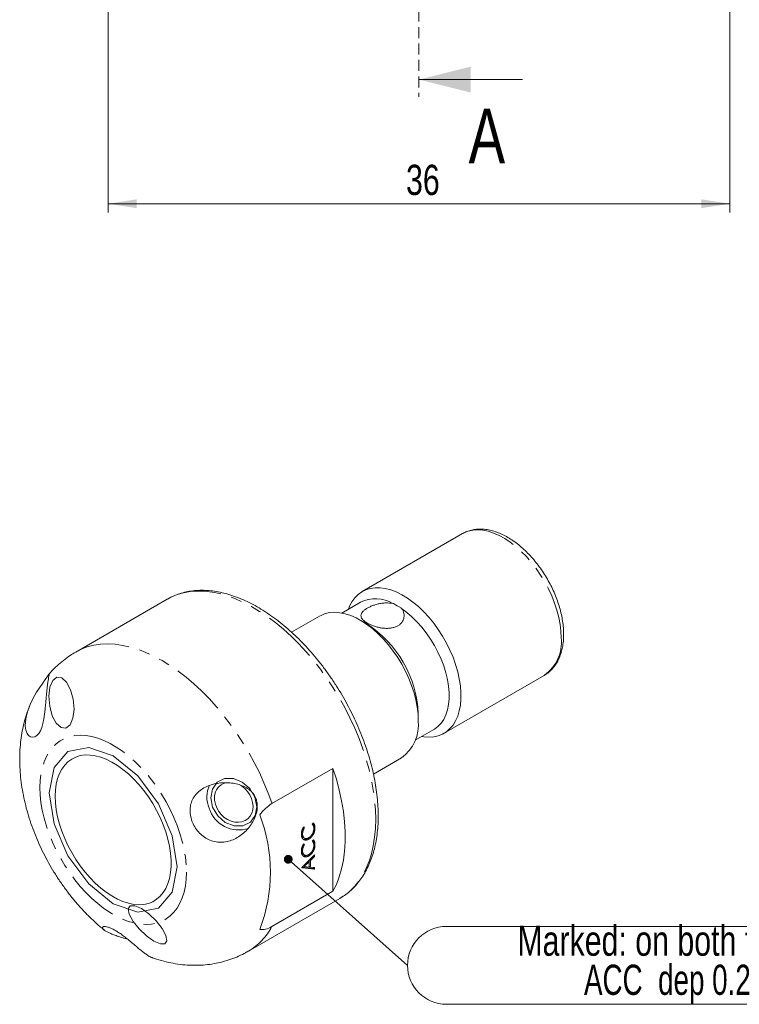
# Model space of a CAD drawing. Header units: millimetres. Extents: x 15 to 589, y 5 to 415.
# Tile 8 of 15: x 237 to 320, y 179 to 293. Entities that reach past the tile are written whole.
import ezdxf

# ---------------------------------------------------------------- set-up
doc = ezdxf.new("R2010")
doc.units = ezdxf.units.MM
doc.linetypes.add('HIDDEN', pattern=[1.905, 1.27, -0.635])
doc.linetypes.add('PHANTOM', pattern=[12.7, 6.35, -1.27, 1.27, -1.27, 1.27, -1.27])
doc.styles.add('SLDTEXTSTYLE0', font='TXT', dxfattribs={"width": 0.75})
doc.styles.add('SLDTEXTSTYLE2', font='TXT', dxfattribs={"width": 0.6875})
doc.dimstyles.new('SLDDIMSTYLE0', dxfattribs={"dimtxt": 3.5, "dimasz": 3.302, "dimexe": 0, "dimexo": 0.0625, "dimgap": 0.875, "dimtad": 1, "dimlfac": 0.5, "dimrnd": 1e-09, "dimzin": 12, "dimdsep": 46, "dimtxsty": 'SLDTEXTSTYLE0', "dimsah": 1, "dimcen": 0.09, "dimadec": 0, "dimazin": 3, "dimtfac": 1, "dimtofl": 0, "dimtmove": 0, "dimatfit": 3, "dimfxl": 0, "dimfrac": 2, "dimtolj": 1, "dimtzin": 12, "dimarcsym": 0})
doc.dimstyles.new('SLDDIMSTYLE12', dxfattribs={"dimtxt": 0.18, "dimasz": 1.016, "dimexe": 0, "dimexo": 0.0625, "dimgap": 0, "dimtad": 0, "dimtih": 1, "dimtoh": 1, "dimdec": 0, "dimrnd": 1e-09, "dimzin": 0, "dimdsep": 46, "dimtxsty": 'Standard', "dimblk1": 'DOT', "dimblk2": 'DOT', "dimsah": 1, "dimcen": 0.09, "dimadec": 0, "dimazin": 0, "dimtfac": 1.016, "dimtdec": 0, "dimtofl": 0, "dimtmove": 0, "dimatfit": 3, "dimldrblk": 'DOT', "dimfxl": 0, "dimfrac": 2, "dimtolj": 1, "dimtzin": 0, "dimarcsym": 0})

# ---------------------------------------------------------------- blocks, each defined once
blk = doc.blocks.new('_D')
at = {"color": 7, "linetype": 'Continuous', "lineweight": 0}
for p, q in [((247.06, 327.18), (247.06, 270.88)), ((319.06, 324.94), (319.06, 270.88)), ((319.06, 271.88), (247.06, 271.88))]:
    blk.add_line(p, q, dxfattribs=at)
for points in [[(247.06, 271.88), (250.36, 271.37), (250.36, 272.39)], [(319.06, 271.88), (315.76, 272.39), (315.76, 271.37)]]:
    blk.add_solid(points, dxfattribs=at)
at = {"color": 7, "linetype": 'Continuous', "lineweight": 0, "insert": (281.56, 276.39), "char_height": 3.5, "attachment_point": 1, "style": 'SLDTEXTSTYLE0'}
blk.add_mtext('36', dxfattribs=at)
blk = doc.blocks.new('SW_NOTE_9')
at = {"color": 0, "linetype": 'Continuous', "lineweight": 0}
for p, q in [((4.51, 4.51), (56.3, 4.51)), ((56.3, -4.51), (4.51, -4.51))]:
    blk.add_line(p, q, dxfattribs=at)
for centre, start, end in [((4.51, 0), 90, 270), ((56.3, 0), 270, 90)]:
    blk.add_arc(centre, 4.51, start, end, dxfattribs=at)
at = {"color": 0, "linetype": 'Continuous', "lineweight": 0, "char_height": 3.5, "attachment_point": 2}
for s, insert, style in [('Marked: on both faces', (30.09, 4.61), 'SLDTEXTSTYLE0'), ('ACC  dep 0.2', (30.1, 0.08), 'SLDTEXTSTYLE2')]:
    blk.add_mtext(s, dxfattribs=dict(at, insert=insert, style=style))
blk = doc.blocks.new('_DOT')
at = {"color": 0, "linetype": 'ByBlock', "lineweight": -2}
blk.add_line((-0.5, 0), (-1, 0), dxfattribs=at)
at = {"color": 0, "linetype": 'ByBlock', "const_width": 0.5}
blk.add_lwpolyline([(-0.25, 0, 1), (0.25, 0, 1)], format="xyb", close=True, dxfattribs=at)

msp = doc.modelspace()

# ---------------------------------------------------------------- linework, layer by layer
at = {"color": 7, "linetype": 'HIDDEN', "lineweight": 0}
msp.add_line((283.0603927, 383.7762226), (283.0603927, 284.2497171), dxfattribs=at)
at = {"color": 7, "linetype": 'Continuous', "lineweight": 0}
msp.add_line((295.0603927, 286.2497171), (283.0603927, 286.2497171), dxfattribs=at)
at = {"color": 7, "linetype": 'Continuous', "lineweight": 15}
for p, q in [((288.0886151, 233.6800602), (288.1214208, 233.6987381)), ((288.0886151, 233.6800602), (276.4920625, 226.9855129)), ((253.9058749, 226.0996775), (243.2992734, 219.9766168)), ((253.9058749, 226.0996775), (253.932166, 226.1147762)), ((276.2900955, 225.743117), (274.1231258, 224.4921521)), ((271.5423155, 224.1280848), (268.3091228, 222.2616023)), ((276.9698378, 223.2603039), (276.2805196, 223.6583675)), ((285.9662928, 210.5738868), (297.5628453, 217.2684341)), ((297.5856507, 217.2817269), (297.5628453, 217.2684341)), ((282.9792676, 212.0545382), (282.9792689, 212.8505367)), ((282.6224349, 209.7693215), (284.7894046, 211.0202864)), ((277.7857449, 205.851357), (281.0165458, 207.7164587)), ((273.097449, 206.508445), (266.026382, 202.4264049)), ((273.097449, 206.508445), (273.097449, 192.2715698)), ((269.6808996, 199.7132369), (269.805626, 199.681373)), ((270.7074889, 200.0327044), (270.8259189, 200.1969762)), ((270.8730852, 199.6943479), (271.0145063, 199.6127073)), ((269.4339415, 198.9982286), (269.5753626, 198.916588)), ((269.6351881, 198.5170158), (269.8119652, 198.4149646)), ((270.1601093, 198.4026571), (270.3015304, 198.3210164)), ((270.7603825, 198.9977488), (270.8585992, 198.9410495)), ((269.6808996, 197.7633095), (269.805626, 197.7314456)), ((270.7074889, 198.082777), (270.8259189, 198.2470489)), ((270.8730852, 197.7444205), (271.0145063, 197.6627798)), ((269.4339415, 197.0483013), (269.5753626, 196.9666606)), ((269.4794199, 195.0302451), (270.9761289, 196.4780087)), ((269.6351881, 196.5670884), (269.8119652, 196.4650372)), ((270.1601093, 196.4527297), (270.3015304, 196.371089)), ((270.9761289, 196.3156301), (270.4772262, 195.8326961)), ((270.7603825, 197.0478214), (270.8585992, 196.9911221)), ((270.8710015, 196.3763189), (270.9761289, 196.3156301)), ((270.9761289, 196.4780087), (270.9761289, 196.3156301)), ((269.4794199, 194.9904295), (269.4794199, 195.0302451)), ((270.9761289, 194.8493761), (269.4794199, 194.9904295)), ((270.8347078, 194.9310167), (269.5062655, 195.0562123)), ((269.654897, 195.1999837), (269.7603524, 195.1391056)), ((270.3429061, 195.7025288), (269.7603524, 195.1391056)), ((269.7603524, 195.1391056), (270.3429061, 195.084521)), ((270.2373994, 195.7634366), (270.3429061, 195.7025288)), ((270.335805, 195.8586241), (270.335805, 195.7066283)), ((270.3429061, 195.084521), (270.3429061, 195.7025288)), ((270.3429068, 195.1495853), (270.4772262, 195.0720444)), ((270.3718748, 195.8935141), (270.4772262, 195.8326961)), ((270.4772262, 195.8326961), (270.4772262, 195.0720444)), ((270.4772262, 195.0720444), (270.9761289, 195.0252573)), ((270.8347078, 195.0385196), (270.8347078, 194.9310167)), ((270.9761289, 195.0252573), (270.9761289, 194.8493761)), ((270.8347078, 194.9310167), (270.9761289, 194.8493761)), ((266.026382, 188.1895297), (273.097449, 192.2715698)), ((263.2976475, 185.3346633), (273.904249, 191.457724))]:
    msp.add_line(p, q, dxfattribs=at)
at = {"color": 1, "linetype": 'PHANTOM', "lineweight": 0, "flags": 128}
for points in [[(288.1214208, 233.6987381), (288.2630352, 233.7735956), (288.7578405, 233.9700183), (289.2906267, 234.0871179), (289.8564192, 234.1238018), (290.4499354, 234.0797268), (291.0656337, 233.9553052), (291.6977656, 233.751698), (292.3404289, 233.4708066), (292.9876234, 233.1152532), (293.6333063, 232.6883581), (294.2714491, 232.1941065), (294.8960936, 231.6371136), (295.5014077, 231.0225796), (296.0817399, 230.3562425), (296.6316713, 229.6443232), (297.1460677, 228.8934692), (297.6201265, 228.1106907), (298.0494212, 227.3032965), (298.4299433, 226.4788255), (298.7581408, 225.6449745), (299.0309495, 224.8095291), (299.2458207, 223.9802907), (299.4007499, 223.1650005), (299.4942895, 222.3712714), (299.5255671, 221.6065136)], [(253.932166, 226.1147762), (254.3268541, 226.3230546), (255.0354487, 226.618721), (255.7828282, 226.8363779), (256.5657237, 226.9750734), (257.3807127, 227.0341995), (258.2242305, 227.0135005), (259.0925896, 226.9130657), (259.9819925, 226.7333322), (260.8885498, 226.4750882), (261.8082974, 226.1394632), (262.7372136, 225.7279242), (263.6712367, 225.2422683), (264.6062821, 224.6846239), (265.5382614, 224.0574258), (266.4630991, 223.3634175), (267.3767509, 222.6056348), (268.2752222, 221.7873907), (269.1545836, 220.9122616), (270.0109905, 219.9840761), (270.8406979, 219.0068926), (271.6400768, 217.9849842), (272.4056328, 216.9228183), (273.1340186, 215.8250398), (273.8220475, 214.6964504), (274.4667125, 213.5419838), (275.0651945, 212.3666886), (275.614875, 211.175704), (276.1133523, 209.9742376), (276.5584454, 208.7675442), (276.948209, 207.5608992), (277.2809373, 206.3595796), (277.5551776, 205.1688376), (277.7697287, 203.9938809), (277.923653, 202.8398471), (278.0162773, 201.7117827), (278.0471973, 200.6146198)], [(243.2982158, 219.9760068), (243.925002, 220.2952277), (244.6423447, 220.5670529), (245.3972303, 220.7611946), (246.1863839, 220.8768096), (247.0063838, 220.9133971), (247.8536737, 220.8707986), (248.7245781, 220.7491985), (249.6153198, 220.5491239), (250.5220358, 220.2714436), (251.4407937, 219.9173602), (252.3676085, 219.4884106), (253.2984605, 218.9864559), (254.2293125, 218.4136717), (255.1561273, 217.7725438), (256.0748851, 217.065852), (256.9816011, 216.2966602), (257.8723428, 215.4683064), (258.7432472, 214.5843817), (259.5905371, 213.64872), (260.410537, 212.6653808), (261.1996906, 211.6386284), (261.9545763, 210.5729143), (262.6719189, 209.4728629), (263.3486076, 208.3432443), (263.9817073, 207.1889583), (264.5684724, 206.0150096), (265.1063584, 204.8264916), (265.593032, 203.628558), (266.026382, 202.4264049)], [(256.1268874, 194.4915587), (256.0963191, 193.6782354), (256.0048341, 192.9060658), (255.8530922, 192.1806129), (255.6421861, 191.507104), (255.3736363, 190.8903913), (255.0493762, 190.3349188), (254.6717437, 189.8446882), (254.243458, 189.4232322), (253.7676063, 189.0735871), (253.2476169, 188.7982713), (252.6872357, 188.5992698), (252.0905008, 188.4780158), (251.4617113, 188.4353827), (250.805398, 188.4716781), (250.1262896, 188.5866398), (249.4292788, 188.7794411), (248.7193879, 189.0486907), (248.0017315, 189.3924505), (247.2814804, 189.8082426), (246.563824, 190.2930713), (245.853933, 190.8434443), (245.1569223, 191.4553945), (244.4778139, 192.1245146), (243.8215005, 192.8459825), (243.1927111, 193.6146005), (242.5959762, 194.4248299), (242.035595, 195.2708338), (241.5156056, 196.1465165), (241.0397539, 197.0455683), (240.6114681, 197.9615125), (240.2338357, 198.8877483), (239.9095756, 199.8176035), (239.6410258, 200.7443772), (239.4301196, 201.6613932), (239.2783778, 202.5620434), (239.1868928, 203.4398394), (239.1563245, 204.2884561), (239.1868928, 205.1017794), (239.2783778, 205.8739491), (239.4301196, 206.5994019), (239.6410258, 207.2729108), (239.9095756, 207.8896235), (240.2338357, 208.4450961), (240.6114681, 208.9353266), (241.0397539, 209.3567827), (241.5156056, 209.7064277), (242.035595, 209.9817435), (242.5959762, 210.180745), (243.1927111, 210.301999), (243.8215005, 210.3446321), (244.4778139, 210.3083367), (245.1569223, 210.193375), (245.853933, 210.0005737), (246.563824, 209.7313241), (247.2814804, 209.3875643), (248.0017315, 208.9717722), (248.7193879, 208.4869435), (249.4292788, 207.9365705), (250.1262896, 207.3246203), (250.805398, 206.6555002), (251.4617113, 205.9340323), (252.0905008, 205.1654143), (252.6872357, 204.3551849), (253.2476169, 203.5091811), (253.7676063, 202.6334983), (254.243458, 201.7344465), (254.6717437, 200.8185023), (255.0493762, 199.8922666), (255.3736363, 198.9624113), (255.6421861, 198.0356376), (255.8530922, 197.1186216), (256.0048341, 196.2179714), (256.0963191, 195.3401754), (256.1268874, 194.4915587)], [(278.0471973, 200.6146198), (278.0162773, 199.5531563), (277.923653, 198.5320336), (277.7697287, 197.5557169), (277.5551776, 196.6284758), (277.2809373, 195.7543649), (276.948209, 194.9372053), (276.5584454, 194.1805716), (276.1133523, 193.4877717), (275.614875, 192.8618351), (275.0651945, 192.3054981), (274.4667125, 191.8211955), (273.904249, 191.457724)]]:
    msp.add_lwpolyline(points, dxfattribs=at)
at = {"color": 7, "linetype": 'Continuous', "lineweight": 15, "flags": 128}
for points in [[(274.8861718, 224.9326494), (275.0239584, 225.2793755), (275.296767, 225.7998427), (275.6249645, 226.2547649), (276.0054867, 226.6398944), (276.4347813, 226.9516355), (276.9088402, 227.1870773), (277.4232365, 227.344022), (277.973168, 227.4210039), (278.5535001, 227.4173038), (279.1588143, 227.3329569), (279.7834587, 227.1687507), (280.4216015, 226.9262183), (281.0672845, 226.6076238), (281.714479, 226.2159423), (282.3571423, 225.7548304), (282.9892741, 225.2285937), (283.6049724, 224.6421452), (284.1984886, 224.0009609), (284.7642811, 223.311027), (285.2970673, 222.5787855), (285.7918726, 221.8110728), (286.2440774, 221.0150569), (286.6494596, 220.19817), (287.0042336, 219.3680396), (287.3050877, 218.5324157), (287.5492128, 217.6991007), (287.734329, 216.8758752), (287.858709, 216.0704247), (287.9211904, 215.2902704), (287.9211904, 214.5426958), (287.858709, 213.8346809), (287.734329, 213.1728365), (287.5492128, 212.5633416), (287.3050877, 212.0118875), (287.0042336, 211.5236223), (286.6494596, 211.1031053), (286.2440774, 210.7542627), (285.7918726, 210.4803514), (285.2970673, 210.2839287), (284.7642811, 210.166829), (284.1984886, 210.1301452), (283.6049724, 210.1742201), (283.3854812, 210.2098186)], [(284.7894046, 211.0202864), (284.8553703, 211.0595682), (285.2613014, 211.3612901), (285.6175302, 211.7369141), (285.9203063, 212.1824857), (286.1664432, 212.6933146), (286.3533493, 213.2640236), (286.4790569, 213.8886051), (286.5422436, 214.560484), (286.5422436, 215.2725879), (286.4790569, 216.0174206), (286.3533493, 216.787141), (286.1664432, 217.5736472), (285.9203063, 218.3686597), (285.6175302, 219.1638091), (285.2613014, 219.9507261), (284.8553703, 220.7211261), (284.4040098, 221.4668994), (283.9119714, 222.1801961), (283.3844344, 222.8535068), (282.8269526, 223.4797441), (282.2453938, 224.0523163), (281.6458802, 224.5651943), (281.0347227, 225.0129815)], [(282.9792676, 212.0545382), (282.94799, 212.819296), (282.8544503, 213.613025), (282.6995211, 214.4283153), (282.4846499, 215.2575537), (282.2118413, 216.0929991), (281.8836438, 216.92685), (281.5031216, 217.7513211), (281.073827, 218.5587153), (280.5997681, 219.3414937), (280.0853718, 220.0923478), (279.5354403, 220.8042671), (278.9551082, 221.4706042), (278.349794, 222.0851382), (277.7251496, 222.6421311), (277.0870068, 223.1363827), (276.4413238, 223.5632778), (275.7941293, 223.9188312), (275.151466, 224.1997226), (274.5193342, 224.4033298), (273.9036359, 224.5277514), (273.3101197, 224.5718264), (272.7443272, 224.5351425), (272.211541, 224.4180429), (271.7167357, 224.2216202), (271.5423155, 224.1280848)], [(240.2071564, 217.4203567), (240.2028196, 217.4172723), (240.0586418, 217.2131094), (239.7580656, 216.7853909), (239.394633, 216.2688206), (239.0879903, 215.815791), (238.7737678, 215.3206863), (238.3819815, 214.6334276), (238.0305832, 213.9054075), (237.7542304, 213.1845337), (237.5569445, 212.4542524), (237.4735729, 211.9001225), (237.4625707, 211.3736382), (237.5276583, 210.9228793), (237.6715644, 210.5432989), (237.8495378, 210.3048286), (238.0734154, 210.1548398), (238.3039477, 210.1083235), (238.5489696, 210.1547666), (238.7863096, 210.2934646), (239.0118056, 210.5275897), (239.2078163, 210.8439223), (239.3768072, 211.2482527), (239.5093981, 211.7077867), (239.6167061, 212.2361289), (239.6970344, 212.7801204), (239.7630995, 213.3624798), (239.8136299, 213.8965651), (239.8136298, 213.8965651)], [(240.9240917, 203.2679458), (240.9554516, 202.5011704), (241.0492382, 201.7053469), (241.2045757, 200.8879058), (241.4200146, 200.056479), (241.6935424, 199.2188299), (242.0226059, 198.3827786), (242.4041323, 197.5561319), (242.8345597, 196.7466075), (243.3098691, 195.9617637), (243.8256227, 195.2089284), (244.3770052, 194.4951311), (244.9588687, 193.8270355), (245.5657798, 193.21088), (246.1920724, 192.6524177), (246.831899, 192.1568617), (247.4792856, 191.7288401), (248.1281878, 191.3723488), (248.7725468, 191.0907158), (249.4063465, 190.8865716), (250.0236694, 190.761822), (250.6187517, 190.7176309), (251.186037, 190.754411), (251.7202289, 190.8718202), (252.2163398, 191.068761), (252.6697378, 191.3433949), (253.0761892, 191.693158), (253.4318994, 192.1147848), (253.7335476, 192.6043379), (253.9783168, 193.1572472), (254.1639216, 193.7683502), (254.2886295, 194.4319409), (254.3512756, 195.1418241), (254.3512756, 195.8913711), (254.2886295, 196.6735838), (254.1639216, 197.4811593), (253.9783168, 198.306557), (253.7335476, 199.1420708), (253.4318994, 199.9798996), (253.0761892, 200.8122206), (252.6697378, 201.6312624), (252.2163398, 202.4293785), (251.7202289, 203.1991168), (251.186037, 203.9332907), (250.6187517, 204.6250447), (250.0236694, 205.2679209), (249.4063465, 205.8559171), (248.7725468, 206.3835424), (248.1281878, 206.8458706), (247.4792856, 207.2385857), (246.831899, 207.5580208), (246.1920724, 207.8011929), (245.5657798, 207.9658327), (244.9588687, 208.0504019), (244.3770052, 208.0541115), (243.8256227, 207.9769269), (243.3098691, 207.819568), (242.8345597, 207.5835048), (242.4041323, 207.2709412), (242.0226059, 206.8847956), (241.6935424, 206.4286729), (241.4200146, 205.9068322), (241.2045757, 205.3241459), (241.0492382, 204.6860536), (240.9554516, 203.9985139), (240.9240917, 203.2679458)], [(273.097449, 192.2715698), (273.4942181, 193.078689), (273.8278196, 193.9515469), (274.096648, 194.8859433), (274.2994099, 195.8773801), (274.4351294, 196.9210862), (274.5031531, 198.012038), (274.5031531, 199.1449854), (274.4351294, 200.3144758), (274.2994099, 201.5148801), (274.096648, 202.7404208), (273.8278196, 203.9852), (273.4942181, 205.243226), (273.097449, 206.508445)], [(259.3913251, 203.2504318), (259.3940307, 202.8163209), (259.4767825, 202.3738105), (259.6365898, 201.9388935), (259.867676, 201.5272899), (260.1616892, 201.1538758), (260.5080039, 200.8321467), (260.894102, 200.5737319), (261.3060294, 200.3879703), (261.7288987, 200.2815759), (262.1474254, 200.2583945), (262.546483, 200.3192642), (262.9116492, 200.4619832), (263.2297252, 200.6813958), (263.4892148, 200.9695699), (263.6807406, 201.316091), (263.7973784, 201.7084352), (263.8349144, 202.1324217), (263.7919915, 202.5727258), (263.6701594, 203.0134351), (263.4738243, 203.4386209), (263.2100805, 203.8329151), (262.8884605, 204.1820677), (262.5205887, 204.4734588), (262.3644274, 204.5708218)]]:
    msp.add_lwpolyline(points, dxfattribs=at)
at = {"color": 7, "linetype": 'Continuous', "lineweight": 0, "flags": 128}
for points in [[(242.7086723, 215.6161424), (243.0109206, 214.5191578), (243.1056785, 213.3594278), (242.9785198, 212.313511), (242.6488034, 211.5406386), (242.1667257, 211.1584735), (241.6056785, 211.2251969), (241.0510762, 211.7306507), (240.587352, 212.5978841), (240.2851037, 213.6948688), (240.1903458, 214.8545987), (240.3175045, 215.9005155), (240.6472209, 216.6733879), (241.1292986, 217.055553), (241.6903458, 216.9888296), (242.2449481, 216.4833759), (242.7086723, 215.6161424)], [(240.2328946, 203.6669654), (240.7968492, 206.6153754), (242.4028559, 208.4637886), (244.8064149, 208.9308008), (247.6416059, 207.9453138), (250.476797, 205.6573589), (252.8803559, 202.4152565), (254.4863627, 198.7125875), (255.0503172, 195.1130494), (254.4863627, 192.1646395), (252.8803559, 190.3162263), (250.476797, 189.849214), (247.6416059, 190.8347011), (244.8064149, 193.1226559), (242.4028559, 196.3647583), (240.7968492, 200.0674274), (240.2328946, 203.6669654)], [(262.6694162, 199.8501797), (261.6503921, 199.8389187), (260.6250293, 200.2455593), (259.74943, 201.0081944), (259.1568962, 202.0107195), (258.9376358, 203.1005094), (259.1250293, 204.1116534), (259.6905477, 204.890214), (260.5480959, 205.3176624), (261.56712, 205.3289235), (262.5924828, 204.9222828), (263.4680821, 204.1596478), (264.0606159, 203.1571226), (264.2798763, 202.0673328), (264.0924828, 201.0561888), (263.5269644, 200.2776282), (262.6694162, 199.8501797)], [(249.5070637, 189.6082541), (249.3908897, 190.2356482), (249.6153539, 190.581091), (250.1462837, 190.5919922), (250.9028498, 190.2666921), (251.769872, 189.6547146), (252.6153539, 188.8492279), (253.3105786, 187.9728599), (253.7497044, 187.1590298), (253.8658785, 186.5316358), (253.6414143, 186.1861929), (253.1104845, 186.1752918), (252.3539184, 186.5005919), (251.4868962, 187.1125693), (250.6414143, 187.9180561), (249.9461896, 188.794424), (249.5070637, 189.6082541)]]:
    msp.add_lwpolyline(points, dxfattribs=at)
at = {"color": 7, "linetype": 'Continuous', "lineweight": 15}
for centre, radius, start, end in [((278.0225375, 222.2345979), 3.9129352, 58.881557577, 116.279310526), ((269.944901, 212.2654249), 13.0474941, 2.570277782, 57.424348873), ((278.2778223, 211.5686144), 4.7264902, 305.41125462, 5.900925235), ((261.6833328, 203.1783656), 3.1953587, 154.435340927, 203.285744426), ((261.1421126, 203.1600915), 1.7531167, 105.991912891, 177.046168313), ((262.1908656, 202.9773599), 3.6027485, 197.146936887, 288.126173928), ((247.6396539, 194.4915591), 18.2210448, 338.666495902, 21.333504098)]:
    msp.add_arc(centre, radius, start, end, dxfattribs=at)
at = {"color": 1, "linetype": 'PHANTOM', "lineweight": 0}
for centre, radius, start, end in [((294.8854873, 221.0903815), 4.6686971, 305.334911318, 6.347116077), ((259.5942504, 191.6059745), 7.2831595, 300.557987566, 332.024868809)]:
    msp.add_arc(centre, radius, start, end, dxfattribs=at)
at = {"color": 7, "linetype": 'Continuous', "lineweight": 15}
for points, knots in [([(299.8184587, 222.014717), (299.816745, 222.1459901), (299.8118233, 222.5229829), (299.757981, 223.163914), (299.6395621, 223.938416), (299.4643655, 224.7241813), (299.2355042, 225.5146387), (298.9550323, 226.3037948), (298.6256328, 227.0856095), (298.2501069, 227.8541503), (297.8314948, 228.6035525), (297.3730725, 229.3280381), (296.8783275, 230.0219684), (296.350903, 230.6798858), (295.7945312, 231.2965644), (295.2130426, 231.867016), (294.6103061, 232.3864525), (293.9902556, 232.8502711), (293.3569097, 233.2540025), (292.7145359, 233.5932295), (292.0680104, 233.8635622), (291.42303, 234.0608574), (290.786232, 234.1817817), (290.1651492, 234.2239617), (289.5670536, 234.1881003), (289.0011149, 234.0725617), (288.5190932, 233.9107703), (288.2444193, 233.7578321), (288.1323075, 233.6954084)], [0, 0, 0, 0, 0.0214062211, 0.061474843, 0.1014852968, 0.1414280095, 0.1812937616, 0.2210882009, 0.2608253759, 0.3005235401, 0.3402032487, 0.3798860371, 0.4195886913, 0.4593317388, 0.499137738, 0.5390283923, 0.5790232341, 0.6191365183, 0.6593718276, 0.6997130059, 0.7401015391, 0.7804020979, 0.8204360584, 0.859984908, 0.8988487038, 0.9369239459, 0.9742546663, 1, 1, 1, 1]), ([(278.3400902, 201.0228239), (278.3384762, 201.2073131), (278.3338129, 201.7403786), (278.2822842, 202.6430572), (278.1675296, 203.7350745), (277.9962252, 204.8460834), (277.7702852, 205.9713352), (277.4905752, 207.10671), (277.1584313, 208.247895), (276.7752797, 209.3906236), (276.3427169, 210.5306143), (275.8624987, 211.6636042), (275.3365168, 212.785343), (274.7668259, 213.8916235), (274.1556028, 214.9782783), (273.5051786, 216.0412007), (272.8179997, 217.0763539), (272.0966408, 218.0798011), (271.3437608, 219.0477131), (270.5621197, 219.9763926), (269.7545554, 220.8622684), (268.9239671, 221.7019015), (268.073328, 222.4920099), (267.2056467, 223.2294467), (266.3239827, 223.911232), (265.4314367, 224.5345203), (264.5311518, 225.0966293), (263.6263318, 225.5950166), (262.7203079, 226.0272756), (261.8165567, 226.3911688), (260.918739, 226.6846591), (260.0306853, 226.9060236), (259.1564112, 227.0538816), (258.3001046, 227.1273404), (257.4659878, 227.1261292), (256.6583464, 227.0503664), (255.880631, 226.9018023), (255.1379947, 226.6789603), (254.4872941, 226.4186244), (254.1024445, 226.2020994), (253.9385868, 226.1099094)], [0, 0, 0, 0, 0.01429516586, 0.04130465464, 0.06830058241, 0.09528051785, 0.12224176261, 0.14918365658, 0.17610697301, 0.20301340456, 0.22990518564, 0.25678502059, 0.28365575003, 0.31052044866, 0.33738216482, 0.36424407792, 0.39110858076, 0.417978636, 0.44485734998, 0.47174796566, 0.49865360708, 0.52557725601, 0.55252167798, 0.57948921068, 0.60648152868, 0.6334991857, 0.66054111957, 0.68760384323, 0.71468046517, 0.74175570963, 0.76880886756, 0.79581342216, 0.82273615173, 0.84953908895, 0.87618424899, 0.90264024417, 0.92889033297, 0.95493889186, 0.98081429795, 1, 1, 1, 1]), ([(280.0447763, 225.5844642), (279.7804802, 225.6486097), (279.4981682, 225.6726865), (279.055436, 225.6576052), (278.9080323, 225.6441019), (278.6132669, 225.6023329), (278.4645784, 225.5737217), (278.1736187, 225.5041075), (278.0323833, 225.4635083), (277.7580997, 225.3723078), (277.6236936, 225.3210819), (277.3714692, 225.2123468), (277.2536959, 225.1550442), (277.034686, 225.0350994), (276.9326528, 224.9717895), (276.7531969, 224.8442022), (276.6749351, 224.7796117), (276.5411573, 224.647956), (276.485837, 224.580727), (276.4023159, 224.4475939), (276.3733389, 224.3810261), (276.3412329, 224.2460996), (276.3384985, 224.1784147), (276.3694113, 223.9772597), (276.4437784, 223.8410481), (276.6888143, 223.5765655), (276.8631254, 223.4444905), (277.2841931, 223.2011673), (277.5360064, 223.0869027), (277.9416896, 222.9449118), (278.08414, 222.9015976), (278.3723151, 222.8276674), (278.5181034, 222.796864), (278.8132961, 222.7489174), (278.9637544, 222.7318202), (279.2577631, 222.7144847), (279.4024816, 222.7139518), (279.6875574, 222.7310339), (279.8283167, 222.748964), (280.0940422, 222.8034227), (280.2205184, 222.8399502), (280.4604369, 222.9329765), (280.5733848, 222.9896381), (280.776307, 223.1185981), (280.86766, 223.1913618), (281.1106718, 223.4343679), (281.2244178, 223.6224794), (281.3184338, 223.9261812), (281.3363201, 224.028801), (281.3462384, 224.2352339), (281.3380503, 224.3399513), (281.2737724, 224.6470708), (281.1796785, 224.8408575), (281.0347216, 225.0129809)], [0, 0, 0, 0, 0.0625, 0.0625, 0.09375, 0.09375, 0.125, 0.125, 0.15625, 0.15625, 0.1875, 0.1875, 0.21875, 0.21875, 0.25, 0.25, 0.28125, 0.28125, 0.3125, 0.3125, 0.34375, 0.34375, 0.375, 0.375, 0.4375, 0.4375, 0.5, 0.5, 0.5625, 0.5625, 0.59375, 0.59375, 0.625, 0.625, 0.65625, 0.65625, 0.6875, 0.6875, 0.71875, 0.71875, 0.75, 0.75, 0.78125, 0.78125, 0.8125, 0.8125, 0.875, 0.875, 0.90625, 0.90625, 0.9375, 0.9375, 1, 1, 1, 1]), ([(297.5877176, 217.289185), (297.7170582, 217.3688444), (298.0011385, 217.5438062), (298.3881174, 217.8918572), (298.7538268, 218.3121562), (299.068648, 218.7906518), (299.3322983, 219.3229677), (299.5421296, 219.9073253), (299.6959778, 220.5398303), (299.7899603, 221.2053895), (299.8171838, 221.7055565), (299.8182993, 221.9760465), (299.8184587, 222.014717)], [0, 0, 0, 0, 0.08970321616, 0.19702185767, 0.30480814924, 0.41389064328, 0.52483419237, 0.63784645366, 0.75276754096, 0.86916599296, 0.98129537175, 1, 1, 1, 1]), ([(243.300636, 219.9698744), (243.0817239, 219.8410348), (242.5860342, 219.5492991), (241.8632811, 219.0183362), (241.1337078, 218.3928676), (240.5824786, 217.856089), (240.2949324, 217.5134599), (240.2128037, 217.4155985)], [0, 0, 0, 0, 0.188937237, 0.4278165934, 0.6661706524, 0.9046520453, 1, 1, 1, 1]), ([(239.8136299, 213.8965651), (239.8310298, 214.0971423), (239.8663756, 214.5045912), (239.9151177, 215.0751446), (239.9651967, 215.6030339), (240.0179916, 216.0857318), (240.0746218, 216.5189187), (240.1346573, 216.900064), (240.1935033, 217.2055529), (240.228641, 217.3780126), (240.2423273, 217.4482899), (240.2278622, 217.4356217), (240.2245808, 217.4327479)], [0, 0, 0, 0, 0.0991461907, 0.2014038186, 0.3004672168, 0.4018928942, 0.5118527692, 0.6242414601, 0.7504654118, 0.8800375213, 0.9727863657, 1, 1, 1, 1]), ([(237.9379095, 213.6753755), (237.9235325, 213.6430698), (237.8639905, 213.5092766), (237.8188333, 213.3696294), (237.7845797, 213.2637014)], [0, 0, 0, 0, 0.2414601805, 1, 1, 1, 1]), ([(237.7464469, 213.1557227), (237.6812635, 212.9772202), (237.4974619, 212.4738865), (237.2679982, 211.6122881), (237.0510249, 210.5706661), (236.9023493, 209.4903332), (236.819372, 208.376373), (236.804497, 207.2331604), (236.8579181, 206.0668686), (236.9793117, 204.8843753), (237.1672579, 203.6931513), (237.4195703, 202.5001674), (237.733588, 201.3115064), (238.1066214, 200.1319656), (238.5360485, 198.9656217), (239.0194316, 197.8160195), (239.5545449, 196.6863534), (240.1393898, 195.5796185), (240.772167, 194.4987429), (241.4511925, 193.4467603), (242.1749671, 192.426776), (242.9420803, 191.4417833), (243.7516904, 190.4954417), (244.6018365, 189.5892555), (245.4952167, 188.7341002), (246.1560944, 188.1412181), (246.5279917, 187.8530154), (246.5786756, 187.8137378)], [0, 0, 0, 0, 0.02142776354, 0.06042113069, 0.10019575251, 0.14076259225, 0.18207949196, 0.22404802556, 0.26652306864, 0.30933485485, 0.35231454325, 0.39528869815, 0.43817361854, 0.48092590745, 0.52353527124, 0.56601608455, 0.60839949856, 0.65072764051, 0.69304954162, 0.73541548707, 0.77786469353, 0.82045194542, 0.86322991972, 0.90624586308, 0.94953686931, 0.99312264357, 1, 1, 1, 1]), ([(261.1635419, 204.8252133), (260.6757294, 204.8691522), (260.1898386, 204.8515897), (259.4635546, 204.7292239), (259.2205775, 204.6712011), (258.7555394, 204.5227381), (258.5311579, 204.4321416), (258.1005621, 204.2138031), (257.8965984, 204.0865819), (257.5277491, 203.8029248), (257.3604601, 203.6454097), (257.0634792, 203.2940549), (256.9393892, 203.1066518), (256.7394068, 202.7090227), (256.6628548, 202.4956403), (256.5634919, 202.0593999), (256.5395936, 201.8361132), (256.5416117, 201.3769519), (256.5679256, 201.1446909), (256.6664575, 200.6859776), (256.7398823, 200.4549443), (256.9289658, 200.0087953), (257.0436447, 199.7943767), (257.3142935, 199.383722), (257.4706535, 199.1882243), (257.8128132, 198.8362565), (258.0014687, 198.6762956), (258.4099661, 198.3982333), (258.6247035, 198.283264), (259.0761027, 198.1015691), (259.3149839, 198.0350404), (259.7936095, 197.9573818), (260.0356597, 197.9448736), (260.5257323, 197.9716716), (260.7658228, 198.0105274), (261.2369383, 198.1336192), (261.4698318, 198.2189795), (261.9131719, 198.4269809), (262.1249187, 198.549594), (262.5300524, 198.8292851), (262.7228063, 198.986369), (263.0792835, 199.3239012), (263.2446513, 199.5054082), (263.5494861, 199.8939144), (263.6882717, 200.1005826), (263.9294409, 200.5271417), (264.0331802, 200.748521), (264.2016078, 201.2099292), (264.2665527, 201.4525784), (264.3216038, 201.8182567), (264.3330734, 201.9408285), (264.340198, 202.1874651), (264.3356762, 202.312363), (264.3088239, 202.5564815), (264.286615, 202.6763286), (264.2233836, 202.9111973), (264.1817924, 203.027254), (264.0316141, 203.356855), (263.8964226, 203.5555841), (263.5751568, 203.90474), (263.3935163, 204.0521779), (262.9972189, 204.3076803), (262.7845949, 204.4138191), (262.3465891, 204.5883673), (262.1193336, 204.6577833), (261.6489716, 204.7655239), (261.4074482, 204.8032438), (261.1635419, 204.8252133)], [0, 0, 0, 0, 0.0625, 0.0625, 0.09375, 0.09375, 0.125, 0.125, 0.15625, 0.15625, 0.1875, 0.1875, 0.21875, 0.21875, 0.25, 0.25, 0.28125, 0.28125, 0.3125, 0.3125, 0.34375, 0.34375, 0.375, 0.375, 0.40625, 0.40625, 0.4375, 0.4375, 0.46875, 0.46875, 0.5, 0.5, 0.53125, 0.53125, 0.5625, 0.5625, 0.59375, 0.59375, 0.625, 0.625, 0.65625, 0.65625, 0.6875, 0.6875, 0.71875, 0.71875, 0.75, 0.75, 0.78125, 0.78125, 0.796875, 0.796875, 0.8125, 0.8125, 0.828125, 0.828125, 0.84375, 0.84375, 0.875, 0.875, 0.90625, 0.90625, 0.9375, 0.9375, 0.96875, 0.96875, 1, 1, 1, 1]), ([(266.0263823, 202.4264046), (265.7788664, 202.2835168), (265.5271949, 202.0935519), (265.1707745, 201.7619008), (265.0547534, 201.6433409), (264.8279811, 201.3910678), (264.7174053, 201.2573733), (264.6121687, 201.1203013)], [0, 0, 0, 0, 0.5, 0.5, 0.75, 0.75, 1, 1, 1, 1]), ([(273.9053158, 191.4624389), (273.927968, 191.4741908), (274.1741819, 191.6019258), (274.6075553, 191.9094942), (275.1984115, 192.3870712), (275.7404473, 192.934366), (276.2370408, 193.540741), (276.6851962, 194.2069685), (277.0835142, 194.9305183), (277.430086, 195.7092591), (277.723232, 196.5403113), (277.9613619, 197.4203836), (278.1436026, 198.3455487), (278.2680167, 199.3123023), (278.3309728, 200.2078208), (278.3374595, 200.7876661), (278.3400902, 201.0228239)], [0, 0, 0, 0, 0.00773146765, 0.08403594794, 0.16032294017, 0.23677841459, 0.3135894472, 0.39089243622, 0.46875944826, 0.54719719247, 0.62615696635, 0.7055529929, 0.78528281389, 0.86524478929, 0.94534968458, 1, 1, 1, 1]), ([(269.4410432, 198.8646669), (269.4416332, 198.8979343), (269.4427924, 198.9632907), (269.4531884, 199.0639882), (269.4702403, 199.1641404), (269.4903739, 199.2477784), (269.5102341, 199.3152032), (269.5271518, 199.3672085), (269.5472066, 199.4209202), (269.5690527, 199.4762548), (269.5933274, 199.533157), (269.6202298, 199.5918044), (269.6494368, 199.6520873), (269.6703182, 199.6926701), (269.6809005, 199.7132367)], [0, 0, 0, 0, 0.1264488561, 0.2484184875, 0.3659940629, 0.4811021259, 0.538568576, 0.59826958, 0.6597659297, 0.723178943, 0.7888441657, 0.8565142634, 0.9272838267, 1, 1, 1, 1]), ([(269.8056263, 199.6813725), (269.7872739, 199.6475895), (269.7512745, 199.5813219), (269.7042761, 199.4809326), (269.6644716, 199.3822926), (269.631968, 199.2853544), (269.606465, 199.1900802), (269.5886102, 199.096789), (269.5773559, 199.0048195), (269.5760325, 198.9462188), (269.5753633, 198.9165877)], [0, 0, 0, 0, 0.1339387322, 0.2627297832, 0.3881958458, 0.511066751, 0.6320772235, 0.7533917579, 0.8753041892, 1, 1, 1, 1]), ([(270.2955347, 198.4726624), (270.3095359, 198.4809922), (270.3371855, 198.4974419), (270.3780022, 198.5254485), (270.4177333, 198.5546265), (270.4561031, 198.5867637), (270.4935709, 198.6203191), (270.5296518, 198.6564848), (270.5646525, 198.6943685), (270.5982897, 198.7341483), (270.6302287, 198.7759856), (270.6610579, 198.8187763), (270.6894243, 198.8634754), (270.7163732, 198.9093191), (270.7415659, 198.9566156), (270.7644932, 199.0054799), (270.7864445, 199.0554758), (270.8055355, 199.1067563), (270.8235308, 199.1588108), (270.8382557, 199.2111589), (270.8513278, 199.2636948), (270.8616955, 199.3163482), (270.8702879, 199.3693253), (270.8757009, 199.4221218), (270.879548, 199.4752815), (270.8799722, 199.5099882), (270.8801868, 199.5275487)], [0, 0, 0, 0, 0.0437620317, 0.086421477, 0.128091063, 0.169031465, 0.2092901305, 0.2495196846, 0.2891132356, 0.3286673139, 0.3681138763, 0.40730593, 0.4463144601, 0.4852026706, 0.5248258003, 0.5647581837, 0.6053152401, 0.6468628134, 0.6889253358, 0.731281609, 0.7740656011, 0.817339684, 0.8616438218, 0.9067180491, 0.9528022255, 1, 1, 1, 1]), ([(270.8801868, 199.5275487), (270.8796702, 199.554052), (270.8786405, 199.6068771), (270.8702869, 199.6813698), (270.8568174, 199.7515196), (270.8377549, 199.8170045), (270.8135373, 199.8782277), (270.7834869, 199.9345589), (270.7486682, 199.9870533), (270.7213119, 200.0173806), (270.7074896, 200.0327041)], [0, 0, 0, 0, 0.1241691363, 0.2474888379, 0.3696796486, 0.4920669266, 0.6159420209, 0.7410748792, 0.8691726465, 1, 1, 1, 1]), ([(270.7709956, 200.1207928), (270.7966634, 200.0820238), (270.8681063, 199.9741152), (270.8711409, 199.8036006), (270.8730852, 199.6943479)], [0, 0, 0, 0, 0.3592766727, 1, 1, 1, 1]), ([(270.8259191, 200.1969758), (270.8349164, 200.1855063), (270.852513, 200.1630746), (270.8765293, 200.1280859), (270.8989692, 200.0943864), (270.9185814, 200.0606309), (270.9365973, 200.0280693), (270.9516693, 199.9952608), (270.9650966, 199.9635404), (270.979649, 199.9209492), (270.9937344, 199.8635513), (271.006042, 199.7881803), (271.0132118, 199.7039933), (271.0140665, 199.6437458), (271.0145069, 199.612707)], [0, 0, 0, 0, 0.0797660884, 0.1560040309, 0.2281824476, 0.2965365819, 0.3609179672, 0.422048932, 0.479339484, 0.5331580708, 0.6400462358, 0.7532735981, 0.8728891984, 1, 1, 1, 1]), ([(271.0145069, 199.612707), (271.0141063, 199.5833673), (271.0133225, 199.5259481), (271.0054358, 199.4381373), (270.9938129, 199.3521413), (270.9765702, 199.267188), (270.9548387, 199.1835688), (270.9275471, 199.101296), (270.8963491, 199.0201987), (270.8711674, 198.9674001), (270.8585997, 198.9410492)], [0, 0, 0, 0, 0.1406151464, 0.2751911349, 0.4042923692, 0.5288828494, 0.6497219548, 0.7679839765, 0.8842044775, 1, 1, 1, 1]), ([(270.3015312, 198.3210162), (270.2867348, 198.3126472), (270.2573109, 198.2960046), (270.2135837, 198.2743382), (270.1706464, 198.2553587), (270.1286545, 198.2395459), (270.0874877, 198.2260632), (270.047238, 198.2156296), (270.007909, 198.2083759), (269.9691009, 198.2030263), (269.9314203, 198.2015637), (269.8945033, 198.2024202), (269.8582988, 198.2056936), (269.8233603, 198.2126777), (269.7890299, 198.2220536), (269.7554393, 198.2339857), (269.7231321, 198.2495808), (269.6914088, 198.2669372), (269.6612227, 198.2872138), (269.6327466, 198.3097745), (269.6063771, 198.3348836), (269.581607, 198.3617532), (269.5592774, 198.391413), (269.5387191, 198.4230752), (269.5201249, 198.457072), (269.503408, 198.4932888), (269.4885548, 198.5316946), (269.4760977, 198.5726624), (269.4652391, 198.6157043), (269.45627, 198.6608844), (269.449295, 198.7083833), (269.4446575, 198.7584131), (269.4414713, 198.8103892), (269.4411864, 198.8465089), (269.4410432, 198.8646669)], [0, 0, 0, 0, 0.0319385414, 0.0635128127, 0.0945832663, 0.1252298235, 0.1554888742, 0.1854821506, 0.2152979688, 0.2451481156, 0.2750753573, 0.3049909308, 0.3349648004, 0.3653037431, 0.3958559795, 0.4269915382, 0.45845652, 0.4904961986, 0.5225576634, 0.5544093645, 0.5858240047, 0.6170043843, 0.6480868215, 0.6787887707, 0.7096691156, 0.7408046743, 0.771791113, 0.8031204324, 0.8347271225, 0.8668857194, 0.8992009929, 0.9321771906, 0.9659043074, 1, 1, 1, 1]), ([(269.4720943, 198.8141326), (269.4786862, 198.7647746), (269.4982206, 198.6185084), (269.5958294, 198.5578816), (269.6604999, 198.5177135)], [0, 0, 0, 0, 0.3374525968, 1, 1, 1, 1]), ([(270.1601093, 198.4026571), (270.0270881, 198.3405671), (269.7977897, 198.2335379), (269.636702, 198.3261444), (269.569065, 198.3650277)], [0, 0, 0, 0, 0.5801228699, 1, 1, 1, 1]), ([(269.5753633, 198.9165877), (269.5756541, 198.8975873), (269.5762314, 198.8598594), (269.5807786, 198.8059019), (269.5886326, 198.7549472), (269.5994713, 198.7066272), (269.6132679, 198.6609288), (269.6300318, 198.6177895), (269.6502336, 198.577833), (269.6733022, 198.5408357), (269.6986417, 198.5066539), (269.7264577, 198.4765115), (269.7563438, 198.4501183), (269.7882925, 198.4277153), (269.8227665, 198.4098322), (269.8588972, 198.3952083), (269.89758, 198.3853769), (269.9378538, 198.3788929), (269.9795924, 198.3764337), (270.0223907, 198.3781922), (270.0659545, 198.3838856), (270.1103418, 198.3936047), (270.1555057, 198.4071479), (270.2014636, 198.4246099), (270.2482702, 198.4463904), (270.2797346, 198.4638799), (270.2955347, 198.4726624)], [0, 0, 0, 0, 0.0432844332, 0.0859468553, 0.1281948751, 0.1701759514, 0.2123153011, 0.2545343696, 0.2971139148, 0.3401338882, 0.3830439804, 0.4255556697, 0.4671147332, 0.5086304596, 0.5497384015, 0.5909849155, 0.6322215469, 0.6739396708, 0.7155828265, 0.7563947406, 0.7969067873, 0.8373004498, 0.8775053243, 0.9179536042, 0.9587996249, 1, 1, 1, 1]), ([(270.8585997, 198.9410492), (270.8497992, 198.9238714), (270.8323569, 198.8898254), (270.8047576, 198.8398906), (270.7759505, 198.7916621), (270.7458121, 198.74517), (270.7148295, 198.7002185), (270.6825051, 198.6573774), (270.6493816, 198.615859), (270.6151618, 198.576146), (270.5796678, 198.5382178), (270.543242, 198.5020109), (270.505613, 198.4673861), (270.4668277, 198.4347353), (270.4270272, 198.4033683), (270.3860873, 198.3738991), (270.3441542, 198.3461329), (270.315828, 198.329441), (270.3015312, 198.3210162)], [0, 0, 0, 0, 0.0644633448, 0.1277654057, 0.190059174, 0.2515628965, 0.3127847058, 0.3730002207, 0.4329333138, 0.4935891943, 0.5535093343, 0.614586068, 0.6759779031, 0.7383499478, 0.8019961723, 0.8665420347, 0.9326411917, 1, 1, 1, 1]), ([(269.4410432, 196.9147395), (269.4416332, 196.9480069), (269.4427924, 197.0133633), (269.4531884, 197.1140608), (269.4702403, 197.214213), (269.4903739, 197.297851), (269.5102341, 197.3652758), (269.5271518, 197.4172811), (269.5472066, 197.4709928), (269.5690527, 197.5263274), (269.5933274, 197.5832297), (269.6202298, 197.641877), (269.6494368, 197.70216), (269.6703182, 197.7427427), (269.6809005, 197.7633094)], [0, 0, 0, 0, 0.1264488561, 0.2484184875, 0.3659940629, 0.4811021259, 0.538568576, 0.59826958, 0.6597659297, 0.723178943, 0.7888441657, 0.8565142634, 0.9272838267, 1, 1, 1, 1]), ([(269.8056263, 197.7314452), (269.7872739, 197.6976622), (269.7512745, 197.6313945), (269.7042761, 197.5310053), (269.6644716, 197.4323653), (269.631968, 197.3354271), (269.606465, 197.2401528), (269.5886102, 197.1468617), (269.5773559, 197.0548921), (269.5760325, 196.9962914), (269.5753633, 196.9666604)], [0, 0, 0, 0, 0.1339387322, 0.2627297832, 0.3881958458, 0.511066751, 0.6320772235, 0.7533917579, 0.8753041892, 1, 1, 1, 1]), ([(270.2955347, 196.522735), (270.3095359, 196.5310648), (270.3371855, 196.5475145), (270.3780022, 196.5755211), (270.4177333, 196.6046991), (270.4561031, 196.6368363), (270.4935709, 196.6703917), (270.5296518, 196.7065574), (270.5646525, 196.7444411), (270.5982897, 196.7842209), (270.6302287, 196.8260582), (270.6610579, 196.8688489), (270.6894243, 196.913548), (270.7163732, 196.9593917), (270.7415659, 197.0066883), (270.7644932, 197.0555525), (270.7864445, 197.1055484), (270.8055355, 197.156829), (270.8235308, 197.2088834), (270.8382557, 197.2612315), (270.8513278, 197.3137674), (270.8616955, 197.3664208), (270.8702879, 197.4193979), (270.8757009, 197.4721944), (270.879548, 197.5253541), (270.8799722, 197.5600608), (270.8801868, 197.5776214)], [0, 0, 0, 0, 0.0437620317, 0.086421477, 0.128091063, 0.169031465, 0.2092901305, 0.2495196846, 0.2891132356, 0.3286673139, 0.3681138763, 0.40730593, 0.4463144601, 0.4852026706, 0.5248258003, 0.5647581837, 0.6053152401, 0.6468628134, 0.6889253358, 0.731281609, 0.7740656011, 0.817339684, 0.8616438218, 0.9067180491, 0.9528022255, 1, 1, 1, 1]), ([(270.8801868, 197.5776214), (270.8796702, 197.6041246), (270.8786405, 197.6569498), (270.8702869, 197.7314424), (270.8568174, 197.8015922), (270.8377549, 197.8670771), (270.8135373, 197.9283003), (270.7834869, 197.9846315), (270.7486682, 198.037126), (270.7213119, 198.0674533), (270.7074896, 198.0827768)], [0, 0, 0, 0, 0.1241691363, 0.2474888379, 0.3696796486, 0.4920669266, 0.6159420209, 0.7410748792, 0.8691726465, 1, 1, 1, 1]), ([(270.7709956, 198.1708655), (270.7966634, 198.1320964), (270.8681063, 198.0241878), (270.8711409, 197.8536732), (270.8730852, 197.7444205)], [0, 0, 0, 0, 0.3592767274, 1, 1, 1, 1]), ([(270.8259191, 198.2470484), (270.8349164, 198.2355789), (270.852513, 198.2131472), (270.8765293, 198.1781585), (270.8989692, 198.144459), (270.9185814, 198.1107035), (270.9365973, 198.078142), (270.9516693, 198.0453334), (270.9650966, 198.0136131), (270.979649, 197.9710219), (270.9937344, 197.9136239), (271.006042, 197.838253), (271.0132118, 197.7540659), (271.0140665, 197.6938184), (271.0145069, 197.6627796)], [0, 0, 0, 0, 0.0797660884, 0.1560040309, 0.2281824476, 0.2965365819, 0.3609179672, 0.422048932, 0.479339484, 0.5331580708, 0.6400462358, 0.7532735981, 0.8728891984, 1, 1, 1, 1]), ([(271.0145069, 197.6627796), (271.0141063, 197.6334399), (271.0133225, 197.5760207), (271.0054358, 197.4882099), (270.9938129, 197.4022139), (270.9765702, 197.3172606), (270.9548387, 197.2336414), (270.9275471, 197.1513687), (270.8963491, 197.0702714), (270.8711674, 197.0174727), (270.8585997, 196.9911218)], [0, 0, 0, 0, 0.1406151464, 0.2751911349, 0.4042923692, 0.5288828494, 0.6497219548, 0.7679839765, 0.8842044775, 1, 1, 1, 1]), ([(270.3015312, 196.3710888), (270.2867348, 196.3627198), (270.2573109, 196.3460772), (270.2135837, 196.3244108), (270.1706464, 196.3054313), (270.1286545, 196.2896186), (270.0874877, 196.2761359), (270.047238, 196.2657022), (270.007909, 196.2584485), (269.9691009, 196.2530989), (269.9314203, 196.2516363), (269.8945033, 196.2524929), (269.8582988, 196.2557662), (269.8233603, 196.2627503), (269.7890299, 196.2721262), (269.7554393, 196.2840583), (269.7231321, 196.2996534), (269.6914088, 196.3170098), (269.6612227, 196.3372864), (269.6327466, 196.3598472), (269.6063771, 196.3849562), (269.581607, 196.4118258), (269.5592774, 196.4414856), (269.5387191, 196.4731478), (269.5201249, 196.5071446), (269.503408, 196.5433614), (269.4885548, 196.5817672), (269.4760977, 196.622735), (269.4652391, 196.6657769), (269.45627, 196.710957), (269.449295, 196.7584559), (269.4446575, 196.8084858), (269.4414713, 196.8604619), (269.4411864, 196.8965816), (269.4410432, 196.9147395)], [0, 0, 0, 0, 0.0319385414, 0.0635128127, 0.0945832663, 0.1252298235, 0.1554888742, 0.1854821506, 0.2152979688, 0.2451481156, 0.2750753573, 0.3049909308, 0.3349648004, 0.3653037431, 0.3958559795, 0.4269915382, 0.45845652, 0.4904961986, 0.5225576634, 0.5544093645, 0.5858240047, 0.6170043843, 0.6480868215, 0.6787887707, 0.7096691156, 0.7408046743, 0.771791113, 0.8031204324, 0.8347271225, 0.8668857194, 0.8992009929, 0.9321771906, 0.9659043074, 1, 1, 1, 1]), ([(269.4720943, 196.8642052), (269.4786862, 196.8148472), (269.4982206, 196.668581), (269.5958294, 196.6079542), (269.6604999, 196.5677861)], [0, 0, 0, 0, 0.33745271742, 1, 1, 1, 1]), ([(270.1601093, 196.4527297), (270.0270881, 196.3906397), (269.7977897, 196.2836106), (269.636702, 196.3762171), (269.569065, 196.4151004)], [0, 0, 0, 0, 0.5801228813, 1, 1, 1, 1]), ([(269.5753633, 196.9666604), (269.5756541, 196.9476599), (269.5762314, 196.909932), (269.5807786, 196.8559746), (269.5886326, 196.8050198), (269.5994713, 196.7566998), (269.6132679, 196.7110014), (269.6300318, 196.6678622), (269.6502336, 196.6279057), (269.6733022, 196.5909083), (269.6986417, 196.5567265), (269.7264577, 196.5265841), (269.7563438, 196.5001909), (269.7882925, 196.477788), (269.8227665, 196.4599048), (269.8588972, 196.4452809), (269.89758, 196.4354496), (269.9378538, 196.4289655), (269.9795924, 196.4265063), (270.0223907, 196.4282648), (270.0659545, 196.4339582), (270.1103418, 196.4436774), (270.1555057, 196.4572206), (270.2014636, 196.4746825), (270.2482702, 196.496463), (270.2797346, 196.5139525), (270.2955347, 196.522735)], [0, 0, 0, 0, 0.0432844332, 0.0859468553, 0.1281948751, 0.1701759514, 0.2123153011, 0.2545343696, 0.2971139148, 0.3401338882, 0.3830439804, 0.4255556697, 0.4671147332, 0.5086304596, 0.5497384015, 0.5909849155, 0.6322215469, 0.6739396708, 0.7155828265, 0.7563947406, 0.7969067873, 0.8373004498, 0.8775053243, 0.9179536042, 0.9587996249, 1, 1, 1, 1]), ([(270.8585997, 196.9911218), (270.8497992, 196.973944), (270.8323569, 196.939898), (270.8047576, 196.8899632), (270.7759505, 196.8417347), (270.7458121, 196.7952426), (270.7148295, 196.7502911), (270.6825051, 196.70745), (270.6493816, 196.6659316), (270.6151618, 196.6262186), (270.5796678, 196.5882904), (270.543242, 196.5520835), (270.505613, 196.5174587), (270.4668277, 196.4848079), (270.4270272, 196.4534409), (270.3860873, 196.4239718), (270.3441542, 196.3962055), (270.315828, 196.3795136), (270.3015312, 196.3710888)], [0, 0, 0, 0, 0.0644633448, 0.1277654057, 0.190059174, 0.2515628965, 0.3127847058, 0.3730002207, 0.4329333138, 0.4935891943, 0.5535093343, 0.614586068, 0.6759779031, 0.7383499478, 0.8019961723, 0.8665420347, 0.9326411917, 1, 1, 1, 1]), ([(249.4827598, 186.5864293), (249.3347579, 186.7085641), (249.034406, 186.9564219), (248.5882665, 187.2955219), (248.1492801, 187.5948546), (247.7334084, 187.8372505), (247.3447818, 188.020023), (247.0046825, 188.1367906), (246.7226792, 188.1914026), (246.5196757, 188.1879994), (246.4020423, 188.135438), (246.377306, 188.0449259), (246.4442901, 187.9246497), (246.5988267, 187.7838843), (246.8408775, 187.6267276), (247.1730583, 187.4554515), (247.5945731, 187.2746824), (248.1200214, 187.0820966), (248.699059, 186.8951122), (249.1280316, 186.7710823), (249.326527, 186.7136909)], [0, 0, 0, 0, 0.0529434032, 0.1074421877, 0.1603785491, 0.2148288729, 0.2681195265, 0.3229605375, 0.3761210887, 0.4308827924, 0.4829725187, 0.5366279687, 0.5878992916, 0.6405396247, 0.6942413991, 0.7491956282, 0.8094125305, 0.8709557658, 0.9402883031, 1, 1, 1, 1]), ([(264.6121687, 187.8628162), (264.7175254, 187.8472301), (264.826714, 187.8412425), (265.0536284, 187.8506527), (265.1720543, 187.8663536), (265.5298034, 187.9468239), (265.7746248, 188.0441926), (266.0263823, 188.1895291)], [0, 0, 0, 0, 0.25, 0.25, 0.5, 0.5, 1, 1, 1, 1]), ([(252.2037389, 184.5859291), (252.1679985, 184.5961646), (252.0229617, 184.6377011), (251.7226809, 184.8085031), (251.3257565, 185.0729588), (250.9350169, 185.3690511), (250.5096947, 185.715588), (250.0261729, 186.1270437), (249.6757586, 186.4232736), (249.4827597, 186.5864292)], [0, 0, 0, 0, 0.0640187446, 0.2597921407, 0.3986792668, 0.5414503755, 0.6804330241, 0.8239909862, 1, 1, 1, 1]), ([(252.2042292, 184.5873119), (252.3598171, 184.5292624), (252.8730342, 184.3377823), (253.7594916, 184.0985962), (254.8509149, 183.8719891), (255.9336888, 183.7371452), (257.0006344, 183.6872191), (258.0473297, 183.7217889), (259.069412, 183.8380441), (260.0627416, 184.0337573), (261.0241959, 184.3048802), (261.9476904, 184.6526779), (262.7057939, 184.9976569), (263.1391037, 185.2526287), (263.291822, 185.3424925)], [0, 0, 0, 0, 0.0431384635, 0.1422950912, 0.2395482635, 0.3347601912, 0.4279399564, 0.5192032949, 0.6087308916, 0.6967352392, 0.7834409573, 0.8690734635, 0.9538554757, 1, 1, 1, 1])]:
    msp.add_open_spline(points, degree=3, knots=knots, dxfattribs=at)
for points in [[(280.1186743, 225.5836918), (280.0941687, 225.5846827), (280.0695349, 225.5849331), (280.0447763, 225.5844642)], [(280.9925454, 225.0792168), (280.6815976, 225.2344526), (280.3901215, 225.4024888), (280.1186743, 225.5836918)], [(281.0347216, 225.0129809), (281.0211305, 225.0356035), (281.0070752, 225.0576863), (280.9925454, 225.0792168)]]:
    msp.add_open_spline(points, degree=3, dxfattribs=at)
at = {"color": 7, "linetype": 'Continuous', "lineweight": 0}
msp.add_solid([(283.0603927, 286.2497171), (289.0603927, 284.7497171), (289.0603927, 287.7497171)], dxfattribs=at)

# ---------------------------------------------------------------- block references
msp.add_blockref('SW_NOTE_9', (281.734104, 183.699422), dxfattribs=at)

# ---------------------------------------------------------------- texts
at = {"color": 7, "linetype": 'Continuous', "insert": (288.799764, 282.8933708), "char_height": 6.35, "attachment_point": 1, "style": 'SLDTEXTSTYLE0'}
msp.add_mtext('A', dxfattribs=at)

# ---------------------------------------------------------------- dimensions: what is measured, and where the dimension line sits
at = {"color": 7, "linetype": 'Continuous', "lineweight": 0}
dim = msp.add_linear_dim(base=(247.0603927, 271.8813144), p1=(319.0603927, 284.7411765), p2=(247.0603927, 284.7411765), angle=0, dimstyle='SLDDIMSTYLE0', dxfattribs=at)
dim.commit()
dim.dimension.update_dxf_attribs({"geometry": '_D', "text_midpoint": (284.1445872, 271.8813144), "dimtype": 160})

# ---------------------------------------------------------------- leaders
msp.add_leader([(267.9157231, 195.9771605), (281.734104, 183.699422)], dimstyle='SLDDIMSTYLE12', dxfattribs=at)

doc.saveas('drawing.dxf')
